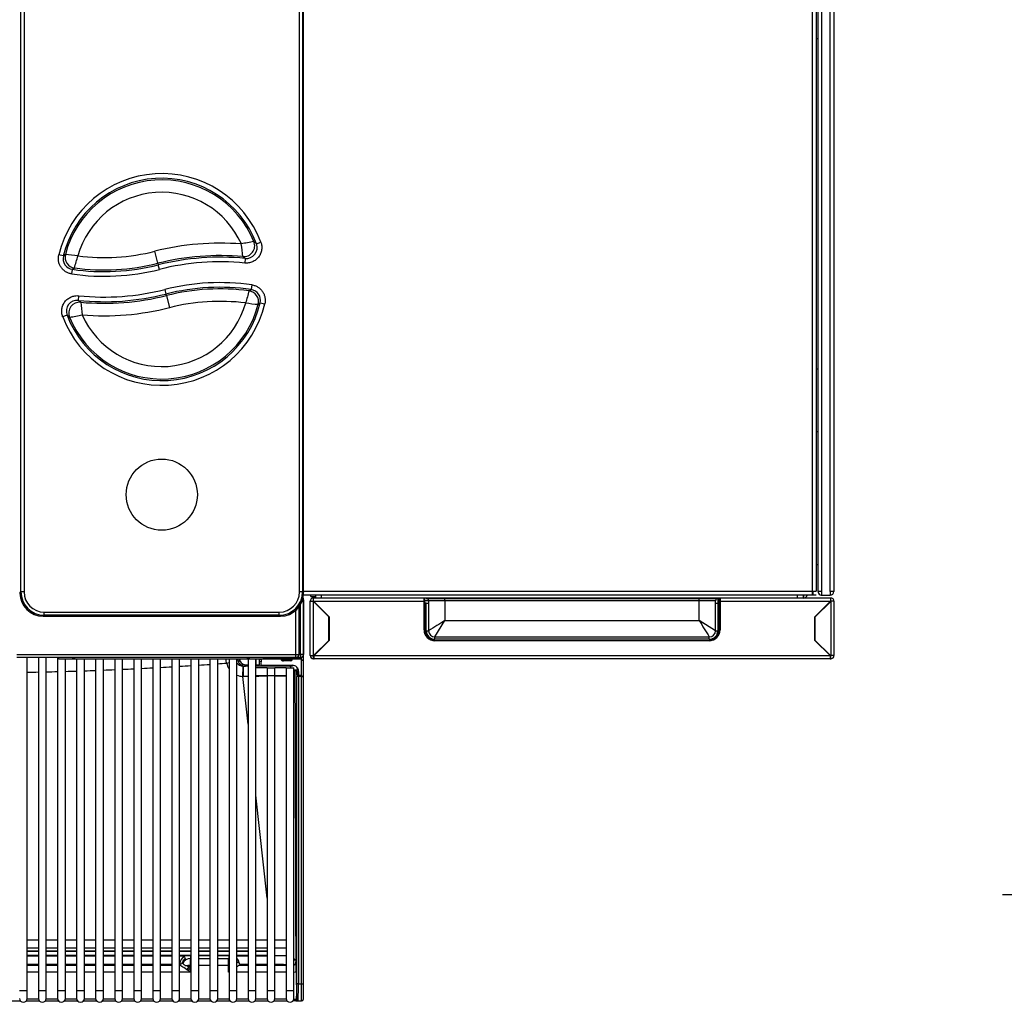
# Model space of a CAD drawing. Header units: millimetres. Extents: x 0 to 287, y 0 to 200.
# Tile 11 of 57: x 65 to 97, y 40 to 72. Entities that reach past the tile are written whole.
import ezdxf

# ---------------------------------------------------------------- set-up
doc = ezdxf.new("R2010")
doc.units = ezdxf.units.MM
for name, color, linetype in [('130.190_BW4C_CTM', 7, 'Continuous'), ('Cartouche', 7, 'Continuous'), ('Défaut', 7, 'Continuous')]:
    doc.layers.add(name, color=color, linetype=linetype)

# ---------------------------------------------------------------- blocks, each defined once
blk = doc.blocks.new('SE1')
at = {"layer": '130.190_BW4C_CTM', "color": 7, "linetype": 'Continuous'}
for p, q in [((91.414, 53.546), (91.414, 100.296)), ((91.534, 100.306), (91.534, 53.546)), ((91.034, 53.546), (91.034, 99.916)), ((91.142, 99.916), (91.142, 53.546)), ((90.849, 53.551), (90.849, 99.751)), ((90.974, 99.751), (90.974, 53.551)), ((65.469, 53.527), (65.469, 93.609)), ((65.569, 93.609), (65.569, 53.527)), ((74.399, 53.527), (74.399, 93.609)), ((74.499, 93.609), (74.499, 53.527)), ((74.532, 53.494), (74.532, 93.642)), ((90.974, 71.276), (91.026, 71.276)), ((91.026, 71.276), (91.026, 60.676)), ((73.02, 64.693), (73.16, 64.746)), ((69.86, 64.065), (69.763, 64.452)), ((66.827, 64.3), (66.681, 64.334)), ((72.658, 64.222), (72.643, 64.073)), ((67.096, 63.724), (67.117, 63.872)), ((69.86, 64.065), (69.873, 64.015)), ((69.91, 63.87), (69.873, 64.015)), ((70.083, 63.226), (70.119, 63.081)), ((72.87, 63.375), (72.849, 63.227)), ((67.309, 62.876), (67.325, 63.025)), ((70.132, 63.031), (70.119, 63.081)), ((70.132, 63.031), (70.229, 62.643)), ((73.141, 62.8), (73.287, 62.765)), ((66.947, 62.405), (66.806, 62.352)), ((91.026, 60.676), (90.974, 60.676)), ((90.974, 58.676), (91.026, 58.676)), ((91.026, 58.676), (91.026, 54.406)), ((91.026, 54.778), (91.034, 54.778)), ((90.974, 54.406), (91.026, 54.406)), ((65.435, 53.494), (65.469, 53.527)), ((65.435, 53.494), (65.435, 53.494)), ((65.569, 53.527), (65.469, 53.527)), ((74.499, 53.527), (74.399, 53.527)), ((74.499, 53.527), (74.532, 53.494)), ((90.849, 53.426), (74.529, 53.426)), ((74.532, 53.551), (90.849, 53.551)), ((74.532, 53.494), (74.532, 53.494)), ((74.766, 53.381), (74.766, 53.426)), ((74.766, 53.381), (74.911, 53.381)), ((74.911, 53.426), (74.911, 53.334)), ((75.111, 53.334), (75.111, 53.426)), ((90.365, 53.426), (90.365, 53.334)), ((90.556, 53.426), (90.556, 53.334)), ((90.565, 53.426), (90.565, 53.334)), ((90.849, 53.551), (90.974, 53.551)), ((90.849, 53.426), (90.849, 53.551)), ((90.849, 53.526), (90.874, 53.526)), ((90.974, 53.426), (90.849, 53.426)), ((90.874, 53.426), (90.874, 53.526)), ((91.142, 53.546), (91.034, 53.546)), ((91.034, 53.546), (91.034, 53.526)), ((91.134, 53.426), (91.154, 53.426)), ((91.154, 53.546), (91.142, 53.546)), ((91.154, 53.426), (91.154, 53.546)), ((91.154, 53.426), (91.414, 53.426)), ((91.534, 53.546), (91.414, 53.546)), ((91.414, 53.546), (91.414, 53.426)), ((74.384, 53.048), (74.384, 51.525)), ((74.434, 51.526), (74.434, 53.124)), ((74.499, 53.276), (74.534, 53.276)), ((74.534, 53.276), (74.534, 51.526)), ((74.534, 53.257), (74.534, 53.257)), ((74.534, 51.545), (74.534, 53.257)), ((74.741, 53.229), (74.846, 53.229)), ((74.741, 53.229), (74.839, 53.229)), ((74.741, 51.489), (74.741, 53.229)), ((74.846, 53.222), (74.839, 53.229)), ((74.846, 53.254), (74.854, 53.254)), ((74.854, 53.246), (74.846, 53.253)), ((74.846, 53.253), (74.854, 53.253)), ((74.846, 53.229), (74.846, 53.222)), ((74.854, 53.229), (74.846, 53.229)), ((75.341, 52.727), (74.846, 53.222)), ((74.846, 51.489), (74.846, 53.222)), ((78.396, 53.334), (74.854, 53.334)), ((74.854, 53.229), (74.854, 53.334)), ((74.854, 53.229), (78.396, 53.229)), ((74.854, 53.229), (75.351, 52.731)), ((87.886, 53.334), (78.396, 53.334)), ((78.396, 53.229), (78.396, 53.334)), ((78.396, 53.253), (78.541, 53.253)), ((78.396, 52.314), (78.396, 53.229)), ((78.421, 53.079), (78.396, 53.079)), ((78.421, 53.169), (78.421, 53.309)), ((78.421, 52.286), (78.421, 53.169)), ((78.431, 53.169), (78.421, 53.169)), ((78.466, 53.169), (78.431, 53.169)), ((78.431, 53.169), (78.431, 52.286)), ((78.466, 53.319), (79.066, 53.319)), ((78.466, 52.286), (78.466, 53.169)), ((78.466, 53.169), (78.541, 53.169)), ((79.066, 53.244), (78.541, 53.244)), ((78.541, 53.244), (78.541, 53.169)), ((78.541, 53.169), (78.541, 52.286)), ((79.066, 53.244), (79.066, 53.319)), ((79.066, 53.319), (87.216, 53.319)), ((87.216, 53.244), (79.066, 53.244)), ((79.066, 53.244), (79.066, 52.611)), ((87.216, 53.319), (87.816, 53.319)), ((87.216, 53.244), (87.216, 53.319)), ((87.216, 52.611), (87.216, 53.244)), ((87.741, 53.244), (87.216, 53.244)), ((87.741, 53.169), (87.741, 53.244)), ((87.741, 53.169), (87.816, 53.169)), ((87.741, 52.286), (87.741, 53.169)), ((87.816, 53.319), (87.816, 53.169)), ((87.816, 53.253), (87.886, 53.253)), ((87.851, 53.169), (87.816, 53.169)), ((87.816, 53.169), (87.816, 52.286)), ((87.851, 52.286), (87.851, 53.169)), ((87.861, 53.169), (87.851, 53.169)), ((87.861, 53.309), (87.861, 53.169)), ((87.861, 53.169), (87.861, 52.286)), ((87.886, 53.079), (87.861, 53.079)), ((87.886, 53.334), (87.886, 53.229)), ((91.429, 53.334), (87.886, 53.334)), ((87.886, 53.229), (91.429, 53.229)), ((87.886, 53.229), (87.886, 52.314)), ((90.931, 52.731), (91.429, 53.229)), ((90.941, 52.727), (91.436, 53.222)), ((91.429, 53.334), (91.429, 53.229)), ((91.436, 53.334), (91.429, 53.334)), ((91.429, 53.253), (91.436, 53.253)), ((91.436, 53.253), (91.429, 53.246)), ((91.429, 53.229), (91.436, 53.229)), ((91.436, 53.222), (91.436, 53.229)), ((91.541, 53.229), (91.436, 53.229)), ((91.444, 53.229), (91.436, 53.222)), ((91.436, 53.222), (91.436, 51.489)), ((91.541, 53.229), (91.444, 53.229)), ((91.541, 53.229), (91.541, 51.489)), ((66.213, 52.783), (66.18, 52.75)), ((66.18, 52.75), (73.787, 52.75)), ((66.18, 52.75), (66.18, 52.75)), ((66.213, 52.883), (73.754, 52.883)), ((66.213, 52.783), (66.213, 52.883)), ((73.754, 52.783), (66.213, 52.783)), ((73.754, 52.783), (73.754, 52.883)), ((73.787, 52.75), (73.754, 52.783)), ((73.787, 52.75), (73.787, 52.75)), ((74.284, 51.521), (74.284, 52.939)), ((75.341, 52.727), (75.341, 52.741)), ((75.351, 52.731), (75.351, 51.972)), ((90.931, 51.972), (90.931, 52.731)), ((90.941, 52.727), (90.941, 52.741)), ((75.341, 51.976), (75.341, 52.727)), ((78.741, 52.086), (79.066, 52.611)), ((79.066, 52.611), (87.216, 52.611)), ((87.741, 52.286), (87.216, 52.611)), ((90.941, 51.976), (90.941, 52.727)), ((78.421, 52.286), (78.431, 52.286)), ((78.466, 52.286), (78.541, 52.286)), ((87.741, 52.286), (87.816, 52.286)), ((87.861, 52.286), (87.851, 52.286)), ((74.854, 51.489), (75.341, 51.976)), ((75.351, 51.972), (74.868, 51.489)), ((75.341, 51.984), (75.351, 51.994)), ((78.741, 52.086), (87.541, 52.086)), ((78.741, 52.011), (78.741, 52.086)), ((87.541, 52.011), (78.741, 52.011)), ((78.741, 51.976), (87.541, 51.976)), ((87.541, 51.966), (78.741, 51.966)), ((87.536, 51.964), (78.746, 51.964)), ((87.541, 52.011), (87.541, 52.086)), ((90.931, 51.994), (90.941, 51.984)), ((91.414, 51.489), (90.931, 51.972)), ((91.429, 51.489), (90.941, 51.976)), ((65.334, 51.521), (74.284, 51.521)), ((74.284, 51.425), (74.284, 51.521)), ((74.384, 51.576), (74.434, 51.526)), ((74.384, 51.526), (74.419, 51.526)), ((74.434, 51.512), (74.419, 51.526)), ((74.534, 51.526), (74.434, 51.526)), ((74.434, 51.512), (74.434, 51.426)), ((74.519, 51.473), (74.519, 51.415)), ((74.534, 51.545), (74.534, 51.545)), ((74.741, 51.489), (74.846, 51.489)), ((74.846, 51.489), (74.854, 51.489)), ((74.846, 51.384), (74.846, 51.489)), ((74.868, 51.489), (74.854, 51.489)), ((74.868, 51.489), (91.414, 51.489)), ((74.868, 51.384), (74.868, 51.489)), ((91.429, 51.489), (91.414, 51.489)), ((91.414, 51.489), (91.414, 51.384)), ((91.436, 51.489), (91.429, 51.489)), ((91.541, 51.489), (91.436, 51.489)), ((91.436, 51.384), (91.436, 51.489)), ((74.284, 51.425), (65.334, 51.425)), ((65.501, 51.424), (65.502, 51.425)), ((66.587, 51.424), (65.501, 51.424)), ((65.67, 40.746), (65.67, 51.424)), ((66.031, 51.424), (66.031, 40.746)), ((66.281, 40.746), (66.281, 51.424)), ((66.637, 51.423), (66.683, 51.388)), ((66.642, 51.42), (66.642, 40.746)), ((66.683, 51.388), (66.683, 51.425)), ((66.892, 40.746), (66.892, 51.383)), ((67.003, 51.382), (72.914, 51.382)), ((67.253, 51.382), (67.253, 40.746)), ((67.503, 40.746), (67.503, 51.382)), ((67.864, 51.382), (67.864, 40.746)), ((68.114, 40.746), (68.114, 51.382)), ((68.475, 51.382), (68.475, 40.746)), ((68.725, 40.746), (68.725, 51.382)), ((69.086, 51.382), (69.086, 40.746)), ((69.336, 40.746), (69.336, 51.382)), ((69.697, 51.382), (69.697, 40.746)), ((69.947, 40.746), (69.947, 51.382)), ((70.308, 51.382), (70.308, 40.746)), ((70.558, 40.746), (70.558, 51.382)), ((70.919, 51.382), (70.919, 40.746)), ((71.169, 40.746), (71.169, 51.382)), ((71.53, 51.382), (71.53, 40.746)), ((71.78, 40.746), (71.78, 51.382)), ((72.053, 51.326), (72.055, 51.382)), ((72.063, 51.246), (72.053, 51.326)), ((72.141, 51.382), (72.141, 40.746)), ((72.391, 40.746), (72.391, 51.382)), ((72.667, 51.196), (72.752, 51.196)), ((72.752, 51.382), (72.752, 40.746)), ((73.002, 40.746), (73.002, 51.383)), ((73.002, 51.196), (73.012, 51.196)), ((73.012, 51.196), (73.012, 51.383)), ((73.012, 51.196), (73.112, 51.196)), ((73.112, 51.384), (73.112, 51.196)), ((73.112, 51.196), (73.114, 51.196)), ((73.114, 51.196), (73.117, 51.384)), ((73.166, 51.3), (73.115, 51.283)), ((73.116, 51.37), (73.167, 51.37)), ((73.167, 51.378), (73.164, 51.177)), ((73.164, 51.177), (74.172, 51.177)), ((73.164, 51.177), (73.164, 51.146)), ((73.804, 51.378), (73.167, 51.378)), ((73.234, 51.425), (73.234, 51.388)), ((73.234, 51.388), (73.28, 51.423)), ((73.27, 51.415), (73.802, 51.415)), ((74.416, 51.424), (73.33, 51.424)), ((73.802, 51.415), (73.802, 51.424)), ((73.802, 51.396), (73.845, 51.396)), ((73.804, 51.378), (73.803, 51.401)), ((73.822, 51.373), (73.806, 51.373)), ((73.812, 51.358), (74.169, 51.352)), ((73.845, 51.424), (73.845, 51.396)), ((73.845, 51.396), (74.134, 51.396)), ((73.882, 51.341), (74.095, 51.341)), ((74.114, 51.318), (73.883, 51.317)), ((74.134, 51.424), (74.134, 51.396)), ((74.134, 51.396), (74.143, 51.396)), ((74.143, 51.396), (74.174, 51.396)), ((74.174, 51.373), (74.155, 51.373)), ((74.172, 51.177), (74.172, 51.146)), ((74.172, 51.175), (74.203, 51.175)), ((74.174, 51.424), (74.174, 51.415)), ((74.174, 51.415), (74.469, 51.415)), ((74.469, 51.378), (74.174, 51.378)), ((74.174, 51.378), (74.174, 51.375)), ((74.434, 51.426), (74.284, 51.426)), ((74.284, 51.425), (74.414, 51.425)), ((74.414, 51.425), (74.414, 51.426)), ((74.414, 51.425), (74.416, 51.424)), ((74.469, 51.415), (74.469, 51.432)), ((74.469, 51.378), (74.469, 51.415)), ((74.469, 50.857), (74.469, 51.378)), ((74.469, 51.347), (74.489, 51.346)), ((74.519, 51.415), (74.519, 51.397)), ((74.519, 51.397), (74.519, 50.876)), ((74.846, 51.384), (74.868, 51.384)), ((91.414, 51.384), (74.868, 51.384)), ((91.414, 51.384), (91.436, 51.384)), ((72.593, 51.146), (72.6, 51.146)), ((72.667, 51.146), (72.6, 51.146)), ((72.752, 51.146), (72.667, 51.146)), ((73.012, 51.146), (73.002, 51.146)), ((73.363, 51.096), (73.002, 51.096)), ((73.002, 50.846), (73.974, 50.846)), ((73.162, 51.146), (73.012, 51.146)), ((73.164, 51.146), (73.162, 51.146)), ((74.172, 51.146), (73.164, 51.146)), ((73.363, 51.096), (73.613, 51.096)), ((73.363, 51.096), (73.363, 40.746)), ((73.613, 40.746), (73.613, 51.096)), ((73.974, 51.096), (73.613, 51.096)), ((73.974, 51.096), (74.224, 51.096)), ((73.974, 51.096), (73.974, 40.746)), ((74.224, 40.746), (74.224, 51.096)), ((74.319, 50.996), (74.256, 50.996)), ((74.336, 51.09), (74.315, 51.015)), ((74.317, 50.876), (74.319, 50.996)), ((74.345, 50.985), (74.36, 51.039)), ((74.345, 50.88), (74.345, 50.985)), ((74.369, 50.977), (74.367, 50.857)), ((74.367, 50.857), (74.469, 50.857)), ((74.398, 50.82), (74.397, 50.857)), ((74.468, 50.857), (74.468, 50.82)), ((74.519, 50.876), (74.519, 50.82)), ((72.752, 49.292), (72.584, 50.82)), ((74.317, 40.965), (74.317, 50.82)), ((74.367, 50.82), (74.317, 50.82)), ((74.469, 50.82), (74.367, 50.82)), ((74.367, 50.82), (74.367, 40.965)), ((74.469, 40.965), (74.469, 50.82)), ((74.469, 50.82), (74.519, 50.82)), ((74.519, 50.82), (74.519, 40.965)), ((73.363, 43.713), (73.002, 47.01)), ((66.031, 42.366), (65.67, 42.366)), ((66.642, 42.366), (66.281, 42.366)), ((67.253, 42.366), (66.892, 42.366)), ((67.864, 42.366), (67.503, 42.366)), ((68.475, 42.366), (68.114, 42.366)), ((69.086, 42.366), (68.725, 42.366)), ((69.697, 42.366), (69.336, 42.366)), ((70.308, 42.366), (69.947, 42.366)), ((70.919, 42.366), (70.558, 42.366)), ((71.53, 42.366), (71.169, 42.366)), ((72.141, 42.366), (71.78, 42.366)), ((72.752, 42.366), (72.391, 42.366)), ((73.363, 42.366), (73.002, 42.366)), ((73.974, 42.366), (73.613, 42.366)), ((65.67, 42.116), (66.031, 42.116)), ((65.67, 42.013), (66.031, 42.013)), ((66.031, 42.007), (65.67, 42.007)), ((66.281, 42.116), (66.642, 42.116)), ((66.281, 42.013), (66.642, 42.013)), ((66.642, 42.007), (66.281, 42.007)), ((66.892, 42.116), (67.253, 42.116)), ((66.892, 42.013), (67.253, 42.013)), ((67.253, 42.007), (66.892, 42.007)), ((67.503, 42.116), (67.864, 42.116)), ((67.503, 42.013), (67.864, 42.013)), ((67.864, 42.007), (67.503, 42.007)), ((68.114, 42.116), (68.475, 42.116)), ((68.114, 42.013), (68.475, 42.013)), ((68.475, 42.007), (68.114, 42.007)), ((68.725, 42.116), (69.086, 42.116)), ((68.725, 42.013), (69.086, 42.013)), ((69.086, 42.007), (68.725, 42.007)), ((69.336, 42.116), (69.697, 42.116)), ((69.336, 42.013), (69.697, 42.013)), ((69.697, 42.007), (69.336, 42.007)), ((69.947, 42.116), (70.308, 42.116)), ((69.947, 42.013), (70.308, 42.013)), ((70.308, 42.007), (69.947, 42.007)), ((70.558, 42.116), (70.919, 42.116)), ((70.558, 42.013), (70.919, 42.013)), ((70.919, 42.007), (70.558, 42.007)), ((71.169, 42.116), (71.53, 42.116)), ((71.169, 42.013), (71.53, 42.013)), ((71.53, 42.007), (71.169, 42.007)), ((71.78, 42.116), (72.141, 42.116)), ((71.78, 42.013), (72.141, 42.013)), ((72.141, 42.007), (71.78, 42.007)), ((72.391, 42.116), (72.752, 42.116)), ((72.391, 42.013), (72.752, 42.013)), ((72.752, 42.007), (72.391, 42.007)), ((73.002, 42.116), (73.363, 42.116)), ((73.002, 42.013), (73.363, 42.013)), ((73.363, 42.007), (73.002, 42.007)), ((73.613, 42.116), (73.974, 42.116)), ((65.67, 41.887), (66.031, 41.887)), ((65.67, 41.876), (66.031, 41.876)), ((66.031, 41.848), (65.67, 41.848)), ((66.281, 41.887), (66.642, 41.887)), ((66.281, 41.876), (66.642, 41.876)), ((66.642, 41.848), (66.281, 41.848)), ((66.892, 41.887), (67.253, 41.887)), ((66.892, 41.876), (67.253, 41.876)), ((67.253, 41.848), (66.892, 41.848)), ((67.503, 41.887), (67.864, 41.887)), ((67.503, 41.876), (67.864, 41.876)), ((67.864, 41.848), (67.503, 41.848)), ((68.114, 41.887), (68.475, 41.887)), ((68.114, 41.876), (68.475, 41.876)), ((68.475, 41.848), (68.114, 41.848)), ((68.725, 41.887), (69.086, 41.887)), ((68.725, 41.876), (69.086, 41.876)), ((69.086, 41.848), (68.725, 41.848)), ((69.336, 41.887), (69.697, 41.887)), ((69.336, 41.876), (69.697, 41.876)), ((69.697, 41.848), (69.336, 41.848)), ((69.947, 41.887), (70.308, 41.887)), ((69.947, 41.876), (70.308, 41.876)), ((70.308, 41.848), (69.947, 41.848)), ((70.558, 41.887), (70.919, 41.887)), ((70.558, 41.876), (70.919, 41.876)), ((70.696, 41.848), (70.558, 41.848)), ((70.901, 41.876), (70.901, 41.77)), ((70.908, 41.55), (70.908, 41.771)), ((70.908, 41.771), (70.919, 41.771)), ((71.169, 41.887), (71.53, 41.887)), ((71.169, 41.876), (71.53, 41.876)), ((71.169, 41.771), (71.53, 41.771)), ((71.78, 41.887), (72.141, 41.887)), ((71.78, 41.876), (72.141, 41.876)), ((71.78, 41.771), (72.129, 41.771)), ((72.129, 41.55), (72.129, 41.771)), ((72.136, 41.876), (72.136, 41.547)), ((72.391, 41.887), (72.752, 41.887)), ((72.391, 41.876), (72.752, 41.876)), ((72.752, 41.848), (72.391, 41.848)), ((73.002, 41.887), (73.363, 41.887)), ((73.002, 41.876), (73.363, 41.876)), ((73.363, 41.848), (73.002, 41.848)), ((74.28, 41.687), (74.283, 41.656)), ((66.031, 41.586), (65.67, 41.586)), ((65.67, 41.557), (66.031, 41.557)), ((66.642, 41.586), (66.281, 41.586)), ((66.281, 41.557), (66.642, 41.557)), ((67.253, 41.586), (66.892, 41.586)), ((66.892, 41.557), (67.253, 41.557)), ((67.864, 41.586), (67.503, 41.586)), ((67.503, 41.557), (67.864, 41.557)), ((68.475, 41.586), (68.114, 41.586)), ((68.114, 41.557), (68.475, 41.557)), ((69.086, 41.586), (68.725, 41.586)), ((68.725, 41.557), (69.086, 41.557)), ((69.697, 41.586), (69.336, 41.586)), ((69.336, 41.557), (69.697, 41.557)), ((70.308, 41.586), (69.947, 41.586)), ((69.947, 41.557), (70.308, 41.557)), ((70.558, 41.557), (70.568, 41.557)), ((70.852, 41.516), (70.859, 41.516)), ((70.901, 41.55), (70.901, 41.547)), ((70.901, 41.547), (70.908, 41.522)), ((70.901, 41.547), (70.908, 41.547)), ((70.919, 41.55), (70.908, 41.55)), ((70.908, 41.55), (70.908, 41.337)), ((71.53, 41.55), (71.169, 41.55)), ((72.129, 41.55), (71.78, 41.55)), ((72.129, 41.337), (72.129, 41.55)), ((72.129, 41.522), (72.136, 41.547)), ((72.129, 41.547), (72.136, 41.547)), ((72.469, 41.557), (72.752, 41.557)), ((72.752, 41.586), (72.484, 41.586)), ((73.363, 41.586), (73.002, 41.586)), ((73.002, 41.557), (73.363, 41.557)), ((73.613, 41.557), (73.974, 41.557)), ((74.283, 41.656), (74.283, 41.656)), ((66.031, 41.337), (65.67, 41.337)), ((66.642, 41.337), (66.281, 41.337)), ((67.253, 41.337), (66.892, 41.337)), ((67.864, 41.337), (67.503, 41.337)), ((68.475, 41.337), (68.114, 41.337)), ((69.086, 41.337), (68.725, 41.337)), ((69.697, 41.337), (69.336, 41.337)), ((70.308, 41.337), (69.947, 41.337)), ((70.908, 41.337), (70.558, 41.337)), ((72.141, 41.337), (72.129, 41.337)), ((72.752, 41.337), (72.391, 41.337)), ((73.363, 41.337), (73.002, 41.337)), ((73.974, 41.337), (73.613, 41.337)), ((74.295, 41.363), (74.303, 40.479)), ((65.42, 40.746), (65.67, 40.746)), ((65.67, 40.496), (65.67, 40.746)), ((66.031, 40.746), (66.281, 40.746)), ((66.031, 40.746), (66.031, 40.496)), ((66.281, 40.496), (66.281, 40.746)), ((66.642, 40.746), (66.892, 40.746)), ((66.642, 40.746), (66.642, 40.496)), ((66.892, 40.496), (66.892, 40.746)), ((67.253, 40.746), (67.503, 40.746)), ((67.253, 40.746), (67.253, 40.496)), ((67.503, 40.496), (67.503, 40.746)), ((67.864, 40.746), (68.114, 40.746)), ((67.864, 40.746), (67.864, 40.496)), ((68.114, 40.496), (68.114, 40.746)), ((68.475, 40.746), (68.725, 40.746)), ((68.475, 40.746), (68.475, 40.496)), ((68.725, 40.496), (68.725, 40.746)), ((69.086, 40.746), (69.336, 40.746)), ((69.086, 40.746), (69.086, 40.496)), ((69.336, 40.496), (69.336, 40.746)), ((69.697, 40.746), (69.947, 40.746)), ((69.697, 40.746), (69.697, 40.496)), ((69.947, 40.496), (69.947, 40.746)), ((70.308, 40.746), (70.558, 40.746)), ((70.308, 40.746), (70.308, 40.496)), ((70.558, 40.496), (70.558, 40.746)), ((70.919, 40.746), (71.169, 40.746)), ((70.919, 40.746), (70.919, 40.496)), ((71.169, 40.496), (71.169, 40.746)), ((71.53, 40.746), (71.78, 40.746)), ((71.53, 40.746), (71.53, 40.496)), ((71.78, 40.496), (71.78, 40.746)), ((72.141, 40.746), (72.391, 40.746)), ((72.141, 40.746), (72.141, 40.496)), ((72.391, 40.496), (72.391, 40.746)), ((72.752, 40.746), (73.002, 40.746)), ((72.752, 40.746), (72.752, 40.496)), ((73.002, 40.496), (73.002, 40.746)), ((73.363, 40.746), (73.613, 40.746)), ((73.363, 40.746), (73.363, 40.496)), ((73.613, 40.496), (73.613, 40.746)), ((73.974, 40.746), (74.224, 40.746)), ((73.974, 40.746), (73.974, 40.496)), ((74.224, 40.496), (74.224, 40.746)), ((74.367, 40.965), (74.317, 40.965)), ((74.367, 40.965), (74.469, 40.965)), ((74.469, 40.415), (74.469, 40.965)), ((74.469, 40.965), (74.519, 40.965)), ((74.519, 40.965), (74.519, 40.465)), ((65.668, 40.479), (66.032, 40.479)), ((66.279, 40.479), (66.643, 40.479)), ((66.89, 40.479), (67.254, 40.479)), ((67.501, 40.479), (67.865, 40.479)), ((68.112, 40.479), (68.476, 40.479)), ((68.723, 40.479), (69.087, 40.479)), ((69.334, 40.479), (69.698, 40.479)), ((69.945, 40.479), (70.309, 40.479)), ((70.556, 40.479), (70.92, 40.479)), ((71.167, 40.479), (71.531, 40.479)), ((71.778, 40.479), (72.142, 40.479)), ((72.389, 40.479), (72.753, 40.479)), ((73, 40.479), (73.364, 40.479)), ((73.611, 40.479), (73.975, 40.479)), ((74.203, 40.416), (74.203, 40.428)), ((74.22, 40.467), (74.305, 40.467)), ((74.305, 40.466), (74.22, 40.466)), ((65.029, 40.416), (65.449, 40.416)), ((65.64, 40.416), (66.06, 40.416)), ((66.251, 40.416), (66.671, 40.416)), ((66.862, 40.416), (67.282, 40.416)), ((67.473, 40.416), (67.893, 40.416)), ((68.084, 40.416), (68.504, 40.416)), ((68.695, 40.416), (69.115, 40.416)), ((69.306, 40.416), (69.726, 40.416)), ((69.917, 40.416), (70.337, 40.416)), ((70.528, 40.416), (70.948, 40.416)), ((71.139, 40.416), (71.559, 40.416)), ((71.75, 40.416), (72.17, 40.416)), ((72.361, 40.416), (72.781, 40.416)), ((72.972, 40.416), (73.392, 40.416)), ((73.583, 40.416), (74.003, 40.416)), ((74.194, 40.416), (74.203, 40.416)), ((74.316, 40.416), (74.232, 40.416)), ((74.288, 40.415), (74.469, 40.415))]:
    blk.add_line(p, q, dxfattribs=at)
blk.add_circle((69.984, 56.648), 1.141, dxfattribs=at)
for centre, radius, start, end in [((69.984, 63.548), 3.395, 20.672, 166.6041), ((69.984, 63.548), 3.245, 20.672, 166.6041), ((69.984, 63.548), 3.194, 22.3399, 165.4666), ((69.984, 63.548), 2.794, 24.0302, 164.306), ((74.291, 56.514), 8.358, 99.3222, 102.1288), ((69.416, 60.451), 5.566, 49.6549, 50.7546), ((68.135, 70.911), 6.66, 262.7491, 284.1497), ((71.858, 56.143), 8.569, 85.4645, 104.1497), ((54.403, 62.349), 18.282, 6.0633, 7.3419), ((72.693, 64.569), 0.349, 264.2044, 20.8111), ((67.167, 64.218), 0.349, 166.5381, 261.8412), ((76.759, 51.319), 16.344, 127.1345, 127.4218), ((65.714, 52.195), 12.211, 82.5637, 84.4609), ((33.899, 73.564), 34.655, 343.8323, 344.5003), ((71.858, 56.143), 8.17, 84.9069, 104.1497), ((71.858, 56.143), 8.118, 84.3435, 104.1497), ((71.858, 56.143), 7.969, 84.3435, 104.1497), ((69.658, 60.462), 4.81, 51.4128, 52.5458), ((68.135, 70.911), 7.261, 261.7752, 284.1497), ((68.135, 70.911), 7.111, 261.7752, 284.1497), ((74.481, 52.426), 13.61, 122.4234, 122.7555), ((68.135, 70.911), 7.06, 262.2597, 284.1497), ((68.135, 70.953), 7.969, 264.1668, 284.1497), ((71.858, 56.185), 7.261, 81.9822, 104.1497), ((71.858, 56.185), 7.111, 81.9822, 104.1497), ((71.858, 56.185), 7.06, 82.4679, 104.1497), ((106.052, 53.657), 34.606, 164.0199, 164.6889), ((65.462, 74.648), 13.602, 302.5617, 302.8945), ((72.801, 62.881), 0.349, 346.608, 82.0485), ((67.273, 62.529), 0.349, 84.0273, 200.7562), ((68.135, 70.953), 8.118, 264.1668, 284.1497), ((70.315, 66.627), 4.806, 231.2979, 232.4336), ((68.135, 70.953), 8.17, 264.7315, 284.1497), ((71.858, 56.185), 6.66, 82.9585, 104.1497), ((69.984, 63.548), 3.395, 200.6167, 346.6742), ((69.984, 63.548), 3.245, 200.6167, 346.6742), ((69.984, 63.548), 3.194, 202.2886, 345.5341), ((85.515, 64.696), 18.227, 185.9146, 187.1971), ((69.984, 63.548), 2.794, 203.9832, 344.3705), ((68.135, 70.953), 8.569, 265.2905, 284.1497), ((74.233, 74.881), 12.186, 262.6491, 264.5503), ((63.201, 75.727), 16.307, 307.2709, 307.5592), ((70.555, 66.637), 5.561, 229.5422, 230.6449), ((65.689, 70.57), 8.342, 279.2402, 282.0524), ((90.565, 53.459), 0.125, 270, 344.6925), ((91.134, 53.526), 0.1, 180, 270), ((91.414, 53.546), 0.12, 270, 0), ((74.434, 53.276), 0.1, 0, 35.9788), ((74.846, 53.229), 0.105, 90, 180.0079), ((78.466, 53.244), 0.075, 0, 90), ((88.591, 55.338), 2.275, 241.7548, 242.5638), ((88.591, 55.338), 2.258, 242.5629, 243.4008), ((87.816, 53.244), 0.075, 90, 180), ((88.591, 55.338), 2.275, 250.1032, 251.9675), ((91.436, 53.229), 0.105, 359.9921, 90), ((240.284, -208.404), 306.79, 121.70182, 121.81714), ((348.231, 213.829), 306.789, 211.70182, 211.81714), ((78.746, 52.314), 0.35, 180, 270), ((78.741, 52.286), 0.32, 180, 270), ((78.741, 52.286), 0.31, 180, 270), ((78.741, 52.286), 0.275, 180, 270), ((78.741, 52.286), 0.2, 180, 270), ((87.536, 52.314), 0.35, 270, 0), ((87.541, 52.286), 0.31, 270, 0), ((87.541, 52.286), 0.275, 270, 0), ((87.541, 52.286), 0.32, 270, 0), ((87.541, 52.286), 0.2, 270, 0), ((74.284, 51.525), 0.1, 270, 0), ((74.434, 51.526), 0.1, 270, 0), ((74.434, 51.526), 0.02, 270, 0), ((74.846, 51.489), 0.105, 180, 270), ((74.846, 51.489), 0.025, 180, 270), ((91.436, 51.489), 0.105, 270, 0), ((66.94, 52.227), 0.847, 274.2337, 288.4244), ((63.858, 161.562), 110.621, 273.47178, 273.6592), ((63.858, 161.562), 110.621, 273.7891, 273.9767), ((63.858, 161.562), 110.621, 274.1066, 274.25369), ((73.77, 50.452), 1.564, 144.8193, 147.2724), ((-71.57, 53.495), 144.167, 359.08339, 359.09692), ((72.977, 52.227), 0.847, 251.5756, 265.7663), ((73.232, 51.318), 0.261, 207.0307, 221.4876), ((73.884, 51.417), 0.0758, 215.1445, 268.7543), ((74.093, 51.417), 0.0758, 271.2485, 324.8527), ((74.399, 51.516), 0.12, 305.6673, 326.8271), ((74.489, 51.316), 0.03, 0, 89), ((63.858, 161.562), 110.621, 270.93865, 271.12567), ((63.858, 161.562), 110.621, 271.25518, 271.44221), ((63.858, 161.562), 110.621, 271.57175, 271.75882), ((63.858, 161.562), 110.621, 271.88837, 272.07543), ((63.858, 161.562), 110.621, 272.20498, 272.39203), ((63.858, 161.562), 110.621, 272.52156, 272.7086), ((63.858, 161.562), 110.621, 272.83813, 273.02532), ((63.858, 161.562), 110.621, 273.15496, 273.34215), ((73.798, 46.715), 4.294, 83.8546, 84.2618), ((73.788, 46.49), 4.556, 83.3601, 84.431), ((72.598, 51.43), 0.61, 268.7164, 270.3014), ((73.545, -127.067), 177.89, 90.25557, 90.30407), ((73.545, -127.067), 177.89, 90.05861, 90.17492), ((73.545, -127.067), 177.89, 89.862, 89.97785), ((71.014, 41.503), 0.469, 132.7183, 166.355), ((71.786, 42.429), 0.996, 307.2774, 312.0462), ((72.024, 41.504), 0.468, 10.1073, 37.8512), ((73.768, 35.273), 6.588, 88.2052, 91.354), ((69.832, 40.23), 1.517, 55.7335, 60.9732), ((70.014, 40.742), 1.078, 47.5397, 53.6356), ((71.251, 42.429), 0.996, 242.4415, 246.4275), ((67.375, 42.642), 5.274, 348.0748, 348.4159), ((73.577, 35.297), 6.289, 86.352, 89.6738), ((65.545, 40.496), 0.125, 180, 0), ((66.156, 40.496), 0.125, 180, 0), ((66.767, 40.496), 0.125, 180, 0), ((67.378, 40.496), 0.125, 180, 0), ((67.989, 40.496), 0.125, 180, 0), ((68.6, 40.496), 0.125, 180, 0), ((69.211, 40.496), 0.125, 180, 0), ((69.822, 40.496), 0.125, 180, 0), ((70.433, 40.496), 0.125, 180, 0), ((71.044, 40.496), 0.125, 180, 0), ((71.655, 40.496), 0.125, 180, 0), ((72.266, 40.496), 0.125, 180, 0), ((72.877, 40.496), 0.125, 180, 0), ((73.488, 40.496), 0.125, 180, 0), ((74.099, 40.496), 0.125, 180, 0), ((74.469, 40.465), 0.05, 270, 0)]:
    blk.add_arc(centre, radius, start, end, dxfattribs=at)
for centre, major_axis, ratio, start_param, end_param in [((72.614, 64.629), (0.208, 0.282), 0.997746, 3.688595, 5.736183), ((67.231, 64.261), (0.195, -0.291), 0.99862, 3.868396, 5.556382), ((72.737, 62.837), (-0.196, 0.29), 0.998616, 3.867169, 5.557609), ((67.352, 62.469), (-0.208, -0.281), 0.997738, 3.687514, 5.737264), ((66.181, 53.495), (0.527, 0.527), 0.998946, 2.356803, 3.926382), ((66.214, 53.528), (0.527, 0.527), 0.999109, 2.356803, 3.926382), ((66.214, 53.528), (0.457, 0.457), 0.998783, 2.356803, 3.926382), ((73.753, 53.528), (-0.457, 0.457), 0.998783, 2.356803, 3.926382), ((73.753, 53.528), (-0.527, 0.527), 0.999109, 2.356803, 3.926382), ((73.786, 53.495), (-0.527, 0.527), 0.998946, 2.356803, 3.926382), ((74.284, 51.525), (0.1, 0), 0.034899, 4.712389, 6.283185), ((66.587, 51.423), (0.05, 0), 0.013091, 0.017453, 1.570796), ((67.233, 51.389), (-0.55, 0), 0.013091, 0.017453, 1.138249), ((72.063, 51.272), (-0.292, -0.068), 0.08488, 1.550936, 1.820469), ((72.599, 51.37), (0.426, -0.349), 0.996878, 4.055758, 4.413368), ((72.599, 51.396), (-0.202, 0.149), 0.992969, 1.221094, 2.17865), ((72.667, 51.396), (0.25, 0), 0.999632, 3.141593, 4.712389), ((72.667, 51.396), (-0.2, 0), 0.999386, 0, 1.570796), ((72.684, 51.389), (0.55, 0), 0.013091, 5.144936, 6.265732), ((73.137, 51.4), (0.0005, 0.03), 0.939676, 2.354519, 3.141593), ((73.33, 51.423), (-0.05, 0), 0.013091, 4.712389, 6.265732), ((73.882, 51.426), (-0.08, 0), 0.999386, 0, 0.718815), ((73.805, 51.415), (0, -0.1), 0.024538, 4.712389, 4.860382), ((73.882, 51.394), (0.0796, -0.0088), 0.958262, 3.466121, 4.829362), ((74.114, 51.375), (0.0597, 0.0066), 0.958298, 4.599504, 6.163905), ((74.095, 51.426), (0.08, 0), 0.999386, 5.56437, 6.283185), ((74.169, 50.977), (-0.146, -0.139), 0.985982, 2.374256, 3.945053), ((74.172, 51.415), (0, -0.1), 0.024538, 1.186824, 1.570796), ((72.599, 51.37), (0.426, -0.349), 0.996878, 5.008957, 5.370546), ((72.584, 50.846), (-0.009, -0.3), 0.002551, 1.483567, 3.140571), ((72.6, 50.846), (0, -0.3), 0.002775, 1.483829, 3.141593), ((74.315, 50.985), (-0.0038, -0.0298), 0.721335, 3.318476, 4.429698), ((74.322, 50.82), (0, 0.15), 0.034921, 1.186824, 1.570796), ((70.908, 41.473), (-0.289, -0.082), 0.991957, 4.438938, 5.500955), ((70.696, 41.86), (0.0508, -0.0861), 0.061263, 4.81585, 6.159942), ((72.132, 41.434), (-0.119, -0.6), 0.981063, 2.481865, 2.572113), ((70.553, 41.686), (-0.0962, -0.0272), 0.991957, 1.346989, 2.359362), ((70.908, 41.618), (-0.262, 0), 0.121869, 0.034445, 0.239558), ((70.908, 41.259), (-0.398, 0.296), 0.126212, 4.805846, 5.392008), ((70.908, 41.473), (0.3, 0), 0.258819, 1.570796, 2.156959), ((70.552, 41.686), (-0.246, -0.249), 0.985077, 1.498515, 1.83205), ((70.555, 41.676), (-0.062, 0.362), 0.951617, 3.744093, 4.041875), ((70.555, 41.689), (-0.069, 0.411), 0.95831, 3.744649, 4.044049), ((70.905, 41.482), (0.0147, -0.0642), 0.757832, 2.933923, 3.99594), ((70.908, 41.473), (-0.0443, 0.0231), 0.231073, 4.832507, 6.191359), ((73.804, 41.88), (-0.02, -0.55), 0.277467, 0.952377, 0.983643), ((74.183, 41.656), (-0.0962, -0.0274), 0.99195, 1.708072, 2.862368), ((74.282, 41.259), (0, 0.4), 0.034921, 4.974188, 6.161012), ((74.195, 41.363), (0.1, 0.0009), 0.258808, 4.996408, 6.247047), ((74.299, 40.965), (0, -0.5), 0.034921, 0.23715, 1.570796), ((74.349, 40.965), (0, -0.55), 0.031746, 0.23715, 1.570796), ((74.204, 40.407), (0.15, 0), 0.055027, 1.381662, 1.573742), ((74.353, 40.479), (0.0495, -0.0071), 0.971452, 3.289237, 4.851835)]:
    blk.add_ellipse(centre, major_axis=major_axis, ratio=ratio, start_param=start_param, end_param=end_param, dxfattribs=at)
for points, knots in [([(73.16, 64.746), (73.175, 64.706), (73.185, 64.665), (73.191, 64.602), (73.192, 64.581), (73.192, 64.538), (73.188, 64.496), (73.179, 64.455), (73.168, 64.414), (73.161, 64.394), (73.136, 64.336), (73.115, 64.299), (73.063, 64.232), (73.033, 64.202), (72.983, 64.163), (72.966, 64.151), (72.929, 64.129), (72.892, 64.11), (72.852, 64.096), (72.811, 64.084), (72.79, 64.079), (72.728, 64.07), (72.685, 64.068), (72.643, 64.073)], [0, 0, 0, 0, 0.125, 0.125, 0.1875, 0.1875, 0.25, 0.3125, 0.3125, 0.375, 0.375, 0.5, 0.5, 0.625, 0.625, 0.6875, 0.6875, 0.75, 0.8125, 0.8125, 0.875, 0.875, 1, 1, 1, 1]), ([(67.096, 63.724), (67.061, 63.729), (67.028, 63.737), (66.963, 63.761), (66.931, 63.777), (66.873, 63.813), (66.846, 63.834), (66.796, 63.883), (66.773, 63.909), (66.744, 63.952), (66.735, 63.967), (66.719, 63.997), (66.711, 64.013), (66.692, 64.061), (66.682, 64.094), (66.67, 64.162), (66.667, 64.197), (66.669, 64.266), (66.673, 64.3), (66.681, 64.334)], [0, 0, 0, 0, 0.125, 0.125, 0.25, 0.25, 0.375, 0.375, 0.5, 0.5, 0.5625, 0.5625, 0.625, 0.625, 0.75, 0.75, 0.875, 0.875, 1, 1, 1, 1]), ([(72.87, 63.375), (72.905, 63.37), (72.939, 63.362), (73.004, 63.338), (73.035, 63.323), (73.094, 63.287), (73.121, 63.265), (73.172, 63.217), (73.194, 63.191), (73.223, 63.148), (73.232, 63.133), (73.249, 63.103), (73.256, 63.087), (73.276, 63.039), (73.286, 63.006), (73.298, 62.938), (73.301, 62.903), (73.299, 62.834), (73.295, 62.799), (73.287, 62.765)], [0, 0, 0, 0, 0.125, 0.125, 0.25, 0.25, 0.375, 0.375, 0.5, 0.5, 0.5625, 0.5625, 0.625, 0.625, 0.75, 0.75, 0.875, 0.875, 1, 1, 1, 1]), ([(66.806, 62.352), (66.791, 62.392), (66.781, 62.433), (66.775, 62.496), (66.774, 62.518), (66.775, 62.56), (66.778, 62.602), (66.787, 62.644), (66.799, 62.685), (66.806, 62.705), (66.831, 62.763), (66.852, 62.8), (66.904, 62.867), (66.934, 62.897), (66.984, 62.936), (67.002, 62.948), (67.038, 62.97), (67.076, 62.989), (67.116, 63.003), (67.156, 63.015), (67.177, 63.019), (67.24, 63.029), (67.282, 63.03), (67.325, 63.025)], [0, 0, 0, 0, 0.125, 0.125, 0.1875, 0.1875, 0.25, 0.3125, 0.3125, 0.375, 0.375, 0.5, 0.5, 0.625, 0.625, 0.6875, 0.6875, 0.75, 0.8125, 0.8125, 0.875, 0.875, 1, 1, 1, 1]), ([(74.254, 50.986), (74.258, 49.437), (74.263, 47.887), (74.269, 45.562), (74.271, 44.787), (74.276, 43.237), (74.278, 42.462), (74.28, 41.687)], [0, 0, 0, 0, 0.5, 0.5, 0.75, 0.75, 1, 1, 1, 1]), ([(70.746, 41.774), (70.736, 41.768), (70.727, 41.762), (70.709, 41.748), (70.701, 41.741), (70.686, 41.726), (70.679, 41.718), (70.668, 41.703), (70.663, 41.696), (70.65, 41.675), (70.646, 41.663), (70.64, 41.646), (70.639, 41.64), (70.64, 41.638)], [0, 0, 0, 0, 0.125, 0.125, 0.25, 0.25, 0.375, 0.375, 0.5, 0.5, 0.75, 0.75, 1, 1, 1, 1]), ([(72.469, 41.557), (72.463, 41.555), (72.456, 41.551), (72.441, 41.542), (72.432, 41.536), (72.413, 41.524), (72.403, 41.517), (72.393, 41.511)], [0, 0, 0, 0, 0.25, 0.25, 0.5, 0.5, 0.7202808, 0.7202808, 0.7202808, 0.7202808]), ([(74.222, 40.478), (74.245, 40.477), (74.265, 40.474), (74.294, 40.473), (74.303, 40.474), (74.303, 40.479)], [0, 0, 0, 0, 0.5, 0.5, 1, 1, 1, 1]), ([(74.353, 40.43), (74.353, 40.426), (74.35, 40.423), (74.338, 40.418), (74.33, 40.416), (74.308, 40.415), (74.296, 40.415), (74.266, 40.415), (74.25, 40.415), (74.232, 40.416)], [0, 0, 0, 0, 0.25, 0.25, 0.5, 0.5, 0.75, 0.75, 1, 1, 1, 1])]:
    blk.add_open_spline(points, degree=3, knots=knots, dxfattribs=at)
for points in [[(74.117, 51.126), (74.114, 51.139), (74.11, 51.146), (74.106, 51.146)], [(74.12, 51.098), (74.12, 51.109), (74.12, 51.119), (74.117, 51.126)], [(74.226, 50.95), (74.243, 50.965), (74.252, 50.977), (74.254, 50.986)], [(74.256, 50.996), (74.255, 50.996), (74.254, 50.993), (74.254, 50.986)], [(74.345, 50.82), (74.345, 50.84), (74.345, 50.86), (74.345, 50.88)], [(74.28, 41.687), (74.278, 41.706), (74.258, 41.733), (74.226, 41.763)]]:
    blk.add_open_spline(points, degree=3, dxfattribs=at)

msp = doc.modelspace()

# ---------------------------------------------------------------- linework, layer by layer
at = {"layer": 'Cartouche', "color": 7, "linetype": 'Continuous'}
msp.add_line((96.943, 43.8323), (150.575, 43.8323), dxfattribs=at)

# ---------------------------------------------------------------- block references
at = {"layer": 'Défaut'}
msp.add_blockref('SE1', (0, 0), dxfattribs=at)

doc.saveas('drawing.dxf')
